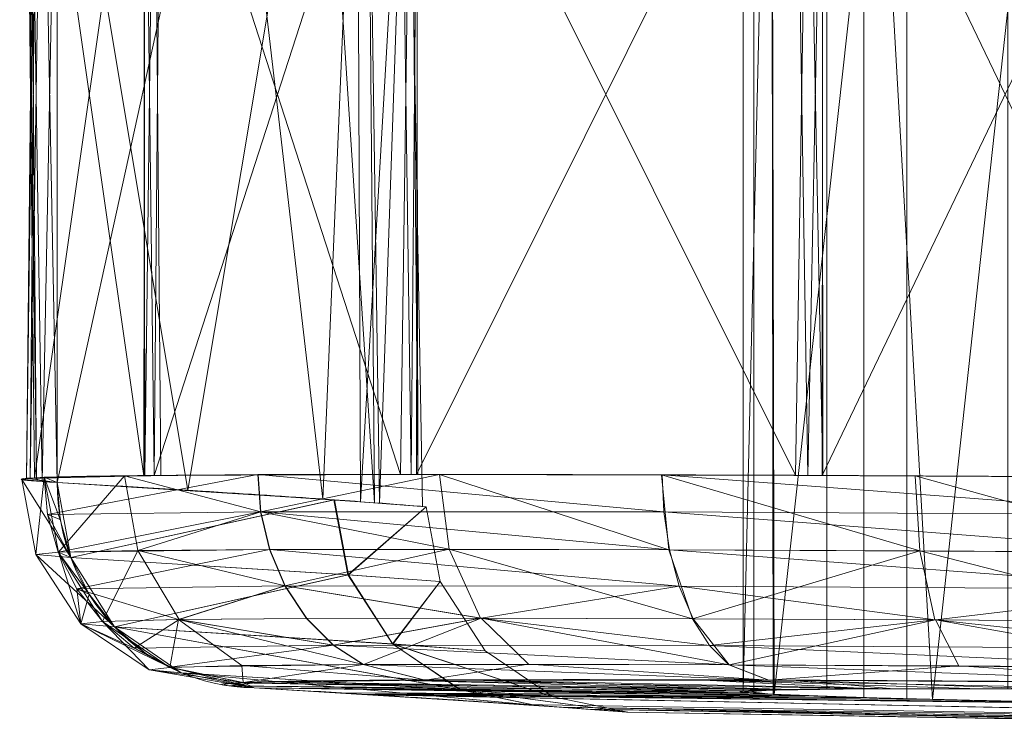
# Model space of a CAD drawing. Header units: millimetres. Extents: x -71 to 71, y -145 to 145.
# Tile 251 of 256: x -71 to -57, y 124 to 135. Entities that reach past the tile are written whole.
import ezdxf

# ---------------------------------------------------------------- set-up
doc = ezdxf.new("R2010")
doc.units = ezdxf.units.MM
doc.layers.add('1', color=7, linetype='CONTINUOUS')

msp = doc.modelspace()

# ---------------------------------------------------------------- linework, layer by layer
at = {"layer": '1', "color": 163, "linetype": 'Continuous', "lineweight": 13}
for p, q in [((-70.739, 127.83, 46.708), (-70.739, 139.17, 46.708)), ((-70.739, 127.83, -46.708), (-70.739, 139.17, -46.708))]:
    msp.add_line(p, q, dxfattribs=at)
at = {"layer": '1', "color": 163, "linetype": 'Continuous', "lineweight": 13, "extrusion": (-0.227826, 0.012994, -0.973615)}
msp.add_arc((-123.761, 62.194, 63.253), 3, 357.4892, 86.8216, dxfattribs=at)
at = {"layer": '1', "color": 163, "linetype": 'Continuous', "lineweight": 13, "extrusion": (0.227826, -0.012994, -0.973615)}
msp.add_arc((123.761, -62.194, -63.253), 3, 177.4892, 266.8216, dxfattribs=at)
at = {"layer": '1', "color": 163, "linetype": 'Continuous', "lineweight": 13}
for points in [[(-54.195, 127.9, -71.05), (-55.515, 127.91, -70.854), (-58.128, 127.926, -70.196), (-61.799, 127.942, -68.429), (-65.064, 127.947, -65.937), (-67.774, 127.943, -62.807), (-69.8, 127.93, -59.159), (-71.037, 127.907, -55.139), (-71.412, 127.874, -50.918), (-71.063, 127.846, -48.092), (-70.739, 127.83, -46.708)], [(-70.739, 127.83, 46.708), (-71.063, 127.846, 48.092), (-71.412, 127.874, 50.918), (-71.037, 127.907, 55.139), (-69.8, 127.93, 59.159), (-67.774, 127.943, 62.807), (-65.064, 127.947, 65.937), (-61.799, 127.942, 68.429), (-58.128, 127.926, 70.196), (-55.515, 127.91, 70.854), (-54.195, 127.9, 71.05)], [(-70.739, 127.83, -46.708), (-69.845, 127.778, -42.885), (-68.275, 127.683, -35.187), (-66.587, 127.571, -23.523), (-65.573, 127.494, -11.781), (-65.234, 127.464, 0), (-65.573, 127.494, 11.781), (-66.587, 127.571, 23.523), (-68.275, 127.683, 35.187), (-69.845, 127.778, 42.885), (-70.739, 127.83, 46.708)]]:
    msp.add_open_spline(points, degree=3, dxfattribs=at)
for points, knots in [([(-67.861, 124.83, -47.422), (-67.994, 124.838, -47.993), (-68.208, 124.853, -49.148), (-68.404, 124.88, -51.489), (-68.184, 124.908, -54.431), (-67.33, 124.928, -57.255), (-66.307, 124.939, -59.369), (-65.387, 124.945, -60.872), (-64.328, 124.948, -62.28), (-62.735, 124.95, -64.006), (-60.42, 124.945, -65.834), (-57.767, 124.931, -67.125), (-55.52, 124.915, -67.809), (-54.368, 124.906, -68.037), (-53.788, 124.9, -68.123)], [0, 0, 0, 0, 0.0625, 0.125, 0.25, 0.375, 0.4375, 0.5, 0.5625, 0.625, 0.75, 0.875, 0.9375, 1, 1, 1, 1]), ([(-53.788, 124.9, 68.123), (-54.367, 124.906, 68.037), (-55.519, 124.915, 67.809), (-57.764, 124.931, 67.126), (-60.415, 124.945, 65.837), (-62.728, 124.95, 64.011), (-64.122, 124.948, 62.502), (-64.852, 124.946, 61.584), (-65.364, 124.944, 60.869), (-65.84, 124.942, 60.13), (-66.421, 124.937, 59.111), (-67.295, 124.927, 57.252), (-68.116, 124.907, 54.424), (-68.37, 124.879, 51.489), (-68.201, 124.853, 49.148), (-67.994, 124.838, 47.993), (-67.861, 124.83, 47.422)], [0, 0, 0, 0, 0.0625, 0.125, 0.25, 0.375, 0.4375, 0.46875, 0.5, 0.53125, 0.5625, 0.625, 0.75, 0.875, 0.9375, 1, 1, 1, 1]), ([(-67.861, 124.83, 47.422), (-66.954, 124.779, 43.54), (-65.759, 124.706, 37.678), (-64.504, 124.625, 29.803), (-63.735, 124.572, 23.873), (-63.136, 124.53, 17.922), (-62.782, 124.503, 12.95), (-62.582, 124.489, 8.968), (-62.439, 124.478, 4.984), (-62.373, 124.472, 0.001), (-62.44, 124.478, -4.983), (-62.586, 124.489, -8.967), (-62.788, 124.504, -12.949), (-63.144, 124.53, -17.92), (-63.744, 124.572, -23.871), (-64.512, 124.625, -29.802), (-65.762, 124.706, -37.678), (-66.954, 124.779, -43.54), (-67.861, 124.83, -47.422)], [0, 0, 0, 0, 0.125, 0.1875, 0.25, 0.3125, 0.375, 0.40625, 0.4375, 0.5, 0.5625, 0.59375, 0.625, 0.6875, 0.75, 0.8125, 0.875, 1, 1, 1, 1]), ([(-60.263, 124.733, -48.218), (-60.465, 124.742, -48.813), (-60.604, 124.75, -49.417), (-60.725, 124.762, -50.338), (-60.75, 124.766, -50.647), (-60.77, 124.773, -51.27), (-60.765, 124.777, -51.585), (-60.703, 124.786, -52.517), (-60.602, 124.792, -53.127), (-60.28, 124.802, -54.327), (-60.057, 124.806, -54.919), (-59.507, 124.812, -56.03), (-59.18, 124.814, -56.556), (-58.61, 124.816, -57.299), (-58.406, 124.816, -57.539), (-57.98, 124.817, -57.992), (-57.535, 124.817, -58.423), (-57.05, 124.816, -58.808), (-56.544, 124.814, -59.17), (-56.28, 124.813, -59.34), (-55.468, 124.809, -59.808), (-54.903, 124.806, -60.063), (-54.023, 124.799, -60.361), (-53.724, 124.797, -60.447), (-53.114, 124.792, -60.589), (-52.806, 124.789, -60.645), (-51.882, 124.78, -60.766), (-51.264, 124.773, -60.786), (-50.332, 124.762, -60.724), (-50.019, 124.758, -60.688), (-49.404, 124.75, -60.586), (-49.1, 124.746, -60.52), (-48.203, 124.733, -60.28), (-47.623, 124.723, -60.062), (-46.499, 124.704, -59.507), (-45.971, 124.693, -59.178), (-45.235, 124.678, -58.612), (-44.998, 124.672, -58.412), (-44.544, 124.662, -57.986), (-44.325, 124.656, -57.759), (-43.709, 124.64, -57.056), (-43.349, 124.629, -56.553), (-42.728, 124.608, -55.479), (-42.467, 124.597, -54.902), (-42.069, 124.577, -53.728), (-41.928, 124.567, -53.125), (-41.806, 124.553, -52.197), (-41.78, 124.548, -51.883), (-41.76, 124.54, -51.261), (-41.771, 124.531, -50.642), (-41.841, 124.524, -50.027), (-41.942, 124.517, -49.414), (-42.008, 124.513, -49.107), (-42.251, 124.504, -48.2), (-42.47, 124.499, -47.621), (-42.881, 124.493, -46.787), (-43.032, 124.491, -46.516), (-43.362, 124.489, -45.985), (-43.541, 124.488, -45.726), (-44.108, 124.485, -44.987), (-44.531, 124.485, -44.535), (-45.233, 124.486, -43.92), (-45.479, 124.487, -43.724), (-45.987, 124.489, -43.36), (-46.248, 124.49, -43.192), (-47.052, 124.495, -42.728), (-47.617, 124.499, -42.472), (-48.803, 124.51, -42.069), (-49.41, 124.516, -41.928), (-50.33, 124.527, -41.806), (-50.639, 124.531, -41.781), (-51.261, 124.54, -41.76), (-51.576, 124.544, -41.765), (-52.51, 124.557, -41.826), (-53.12, 124.567, -41.927), (-54.319, 124.587, -42.248), (-54.911, 124.597, -42.471), (-56.023, 124.618, -43.019), (-56.549, 124.629, -43.346), (-57.292, 124.645, -43.915), (-57.532, 124.651, -44.118), (-57.986, 124.662, -44.544), (-58.202, 124.667, -44.767), (-58.814, 124.683, -45.464), (-59.177, 124.693, -45.97), (-59.805, 124.714, -47.055), (-60.062, 124.723, -47.624), (-60.263, 124.733, -48.218)], [0, 0, 0, 0, 0.03125, 0.03125, 0.046875, 0.046875, 0.0625, 0.0625, 0.09375, 0.09375, 0.125, 0.125, 0.15625, 0.15625, 0.171875, 0.171875, 0.1875, 0.203125, 0.203125, 0.21875, 0.21875, 0.25, 0.25, 0.265625, 0.265625, 0.28125, 0.28125, 0.3125, 0.3125, 0.328125, 0.328125, 0.34375, 0.34375, 0.375, 0.375, 0.40625, 0.40625, 0.421875, 0.421875, 0.4375, 0.4375, 0.46875, 0.46875, 0.5, 0.5, 0.53125, 0.53125, 0.546875, 0.546875, 0.5625, 0.578125, 0.578125, 0.59375, 0.59375, 0.625, 0.625, 0.640625, 0.640625, 0.65625, 0.65625, 0.6875, 0.6875, 0.703125, 0.703125, 0.71875, 0.71875, 0.75, 0.75, 0.78125, 0.78125, 0.796875, 0.796875, 0.8125, 0.8125, 0.84375, 0.84375, 0.875, 0.875, 0.90625, 0.90625, 0.921875, 0.921875, 0.9375, 0.9375, 0.96875, 0.96875, 1, 1, 1, 1]), ([(-57.947, 124.661, 44.512), (-57.501, 124.65, 44.071), (-57.019, 124.639, 43.68), (-56.244, 124.623, 43.169), (-55.977, 124.618, 43.01), (-55.426, 124.607, 42.719), (-55.14, 124.602, 42.586), (-54.275, 124.586, 42.233), (-53.682, 124.576, 42.057), (-52.464, 124.556, 41.821), (-51.834, 124.547, 41.762), (-50.594, 124.531, 41.769), (-49.978, 124.523, 41.832), (-49.06, 124.513, 42.019), (-48.756, 124.51, 42.097), (-48.161, 124.504, 42.281), (-47.579, 124.499, 42.493), (-47.021, 124.495, 42.761), (-46.474, 124.491, 43.056), (-46.205, 124.49, 43.219), (-45.428, 124.486, 43.744), (-44.952, 124.485, 44.14), (-44.298, 124.485, 44.8), (-44.09, 124.485, 45.031), (-43.695, 124.487, 45.517), (-43.51, 124.488, 45.77), (-42.996, 124.491, 46.548), (-42.707, 124.495, 47.095), (-42.354, 124.502, 47.959), (-42.249, 124.505, 48.256), (-42.071, 124.511, 48.854), (-41.997, 124.514, 49.156), (-41.821, 124.524, 50.067), (-41.762, 124.532, 50.684), (-41.768, 124.549, 51.938), (-41.833, 124.558, 52.557), (-42.019, 124.572, 53.466), (-42.095, 124.577, 53.767), (-42.279, 124.587, 54.362), (-42.386, 124.593, 54.658), (-42.748, 124.608, 55.52), (-43.043, 124.619, 56.064), (-43.737, 124.641, 57.093), (-44.141, 124.652, 57.58), (-45.022, 124.673, 58.452), (-45.502, 124.684, 58.843), (-46.282, 124.699, 59.36), (-46.553, 124.704, 59.52), (-47.103, 124.714, 59.811), (-47.665, 124.724, 60.073), (-48.249, 124.733, 60.279), (-48.844, 124.742, 60.457), (-49.149, 124.746, 60.532), (-50.07, 124.759, 60.711), (-50.687, 124.767, 60.768), (-51.616, 124.777, 60.764), (-51.926, 124.78, 60.747), (-52.548, 124.787, 60.683), (-52.859, 124.79, 60.636), (-53.772, 124.798, 60.45), (-54.364, 124.802, 60.267), (-55.224, 124.808, 59.907), (-55.508, 124.809, 59.771), (-56.057, 124.812, 59.474), (-56.323, 124.813, 59.313), (-57.093, 124.816, 58.793), (-57.571, 124.817, 58.399), (-58.453, 124.817, 57.509), (-58.845, 124.816, 57.025), (-59.358, 124.813, 56.251), (-59.516, 124.812, 55.984), (-59.807, 124.809, 55.434), (-59.941, 124.807, 55.149), (-60.295, 124.802, 54.283), (-60.472, 124.797, 53.69), (-60.709, 124.786, 52.472), (-60.768, 124.78, 51.842), (-60.762, 124.766, 50.602), (-60.699, 124.758, 49.986), (-60.513, 124.745, 49.069), (-60.435, 124.741, 48.764), (-60.252, 124.732, 48.169), (-60.146, 124.727, 47.877), (-59.787, 124.713, 47.021), (-59.492, 124.703, 46.473), (-58.791, 124.682, 45.434), (-58.393, 124.672, 44.953), (-57.947, 124.661, 44.512)], [0, 0, 0, 0, 0.03125, 0.03125, 0.046875, 0.046875, 0.0625, 0.0625, 0.09375, 0.09375, 0.125, 0.125, 0.15625, 0.15625, 0.171875, 0.171875, 0.1875, 0.203125, 0.203125, 0.21875, 0.21875, 0.25, 0.25, 0.265625, 0.265625, 0.28125, 0.28125, 0.3125, 0.3125, 0.328125, 0.328125, 0.34375, 0.34375, 0.375, 0.375, 0.40625, 0.40625, 0.421875, 0.421875, 0.4375, 0.4375, 0.46875, 0.46875, 0.5, 0.5, 0.53125, 0.53125, 0.546875, 0.546875, 0.5625, 0.578125, 0.578125, 0.59375, 0.59375, 0.625, 0.625, 0.640625, 0.640625, 0.65625, 0.65625, 0.6875, 0.6875, 0.703125, 0.703125, 0.71875, 0.71875, 0.75, 0.75, 0.78125, 0.78125, 0.796875, 0.796875, 0.8125, 0.8125, 0.84375, 0.84375, 0.875, 0.875, 0.90625, 0.90625, 0.921875, 0.921875, 0.9375, 0.9375, 0.96875, 0.96875, 1, 1, 1, 1])]:
    msp.add_open_spline(points, degree=3, knots=knots, dxfattribs=at)
for points in [[(-60.558, 142.252, 49.29), (-60.558, 124.748, 49.29), (-58.951, 124.687, 45.681), (-58.951, 142.313, 45.681)], [(-60.263, 124.733, -48.218), (-60.3, 142.266, -48.33), (-58.325, 142.33, -44.909)], [(-58.325, 142.33, -44.909), (-58.325, 124.67, -44.909), (-60.263, 124.733, -48.218)], [(-56.015, 142.382, 43.038), (-58.951, 142.313, 45.681), (-57.947, 124.661, 44.512)], [(-58.951, 142.313, 45.681), (-58.951, 124.687, 45.681), (-57.947, 124.661, 44.512)], [(-55.129, 142.399, -42.587), (-55.129, 124.601, -42.587), (-58.325, 124.67, -44.909), (-58.325, 142.33, -44.909)], [(-57.947, 124.661, 44.512), (-56.015, 124.618, 43.038), (-56.015, 142.382, 43.038)], [(-60.3, 142.266, -48.33), (-60.276, 124.734, -48.332), (-60.713, 124.784, -52.258)], [(-60.713, 124.784, -52.258), (-60.713, 142.216, -52.258), (-60.3, 142.266, -48.33)], [(-60.713, 142.216, -52.258), (-60.713, 124.784, -52.258), (-59.492, 124.812, -56.015), (-59.492, 142.188, -56.015)], [(-60.558, 142.207, 53.24), (-60.558, 124.793, 53.24), (-60.558, 124.748, 49.29), (-60.558, 142.252, 49.29)], [(-58.951, 142.185, 56.849), (-58.951, 124.815, 56.849), (-60.558, 124.793, 53.24), (-60.558, 142.207, 53.24)], [(-60.263, 124.733, -48.218), (-60.276, 124.734, -48.332), (-60.3, 142.266, -48.33)], [(-59.492, 142.188, -56.015), (-59.492, 124.812, -56.015), (-56.849, 124.815, -58.951), (-56.849, 142.185, -58.951)], [(-56.015, 142.188, 59.492), (-56.015, 124.812, 59.492), (-58.951, 124.815, 56.849), (-58.951, 142.185, 56.849)], [(-66.356, 139.454, -17.227), (-68.214, 139.324, -34.166), (-66.859, 127.588, -24.849)], [(-66.878, 139.413, 25.009), (-66.204, 139.462, 17.246), (-66.103, 127.533, 17.254)], [(-66.859, 127.588, -24.849), (-66.307, 127.546, -17.241), (-66.356, 139.454, -17.227)], [(-65.614, 139.506, -10.461), (-66.356, 139.454, -17.227), (-66.307, 127.546, -17.241)], [(-66.307, 127.546, -17.241), (-65.402, 127.479, -4.763), (-65.614, 139.506, -10.461)], [(-66.204, 139.462, 17.246), (-65.614, 139.506, 10.461), (-66.027, 127.528, 16.686)], [(-66.027, 127.528, 16.686), (-66.103, 127.533, 17.254), (-66.204, 139.462, 17.246)], [(-65.402, 127.479, -4.763), (-66.027, 127.528, 16.686), (-65.614, 139.506, 10.461)], [(-65.614, 139.506, 10.461), (-65.614, 139.506, -10.461), (-65.402, 127.479, -4.763)], [(-68.829, 127.716, 37.62), (-70.739, 139.17, 46.708), (-66.878, 139.413, 25.009)], [(-70.739, 127.83, -46.708), (-66.859, 127.588, -24.849), (-68.214, 139.324, -34.166)], [(-68.214, 139.324, -34.166), (-70.739, 139.17, -46.708), (-70.739, 127.83, -46.708)], [(-66.878, 139.413, 25.009), (-66.103, 127.533, 17.254), (-68.829, 127.716, 37.62)], [(-70.959, 127.842, -47.78), (-70.739, 139.17, -46.708), (-71.136, 139.117, -52.297)], [(-71.136, 127.883, 52.297), (-71.04, 139.118, 52.294), (-70.959, 139.158, 47.78)], [(-70.959, 139.158, 47.78), (-70.739, 127.83, 46.708), (-71.136, 127.883, 52.297)], [(-70.959, 127.842, -47.78), (-70.739, 127.83, -46.708), (-70.739, 139.17, -46.708)], [(-70.959, 139.158, 47.78), (-70.739, 139.17, 46.708), (-70.739, 127.83, 46.708)], [(-68.829, 127.716, 37.62), (-70.739, 127.83, 46.708), (-70.739, 139.17, 46.708)], [(-71.04, 139.118, 52.294), (-71.136, 127.883, 52.297), (-71.188, 127.89, 53.024)], [(-71.072, 139.102, 54.041), (-71.04, 139.118, 52.294), (-71.188, 127.89, 53.024)], [(-71.04, 127.882, -52.294), (-71.136, 139.117, -52.297), (-71.188, 139.11, -53.024)], [(-71.072, 127.898, -54.041), (-71.188, 139.11, -53.024), (-69.474, 139.072, -59.305)], [(-71.072, 127.898, -54.041), (-71.04, 127.882, -52.294), (-71.188, 139.11, -53.024)], [(-71.072, 139.102, 54.041), (-71.188, 127.89, 53.024), (-69.474, 127.928, 59.305)], [(-71.136, 139.117, -52.297), (-71.04, 127.882, -52.294), (-70.959, 127.842, -47.78)], [(-69.474, 127.928, 59.305), (-69.46, 139.072, 59.297), (-71.072, 139.102, 54.041)], [(-69.474, 139.072, -59.305), (-69.46, 127.928, -59.297), (-71.072, 127.898, -54.041)], [(-69.46, 127.928, -59.297), (-69.474, 139.072, -59.305), (-69.321, 139.068, -59.868)], [(-69.46, 139.072, 59.297), (-69.474, 127.928, 59.305), (-69.321, 127.932, 59.868)], [(-69.321, 127.932, 59.868), (-69.223, 139.067, 60.069), (-69.46, 139.072, 59.297)], [(-69.321, 139.068, -59.868), (-69.223, 127.933, -60.069), (-69.46, 127.928, -59.297)], [(-69.321, 139.068, -59.868), (-65.567, 139.054, -65.246), (-65.72, 127.946, -65.087)], [(-65.72, 127.946, -65.087), (-69.223, 127.933, -60.069), (-69.321, 139.068, -59.868)], [(-65.72, 139.054, 65.087), (-69.223, 139.067, 60.069), (-69.321, 127.932, 59.868)], [(-69.321, 127.932, 59.868), (-65.567, 127.946, 65.246), (-65.72, 139.054, 65.087)], [(-65.567, 127.946, 65.246), (-65.468, 139.055, 65.271), (-65.72, 139.054, 65.087)], [(-65.567, 139.054, -65.246), (-65.468, 127.945, -65.271), (-65.72, 127.946, -65.087)], [(-65.567, 139.054, -65.246), (-65.49, 139.055, -65.301), (-65.468, 127.945, -65.271)], [(-65.567, 127.946, 65.246), (-65.49, 127.945, 65.301), (-65.468, 139.055, 65.271)], [(-65.49, 139.055, -65.301), (-59.768, 139.067, -69.368), (-59.95, 127.934, -69.281)], [(-65.49, 127.945, 65.301), (-59.768, 127.933, 69.368), (-59.95, 139.066, 69.281)], [(-59.95, 139.066, 69.281), (-65.468, 139.055, 65.271), (-65.49, 127.945, 65.301)], [(-59.95, 127.934, -69.281), (-65.468, 127.945, -65.271), (-65.49, 139.055, -65.301)], [(-59.551, 139.069, 69.404), (-59.95, 139.066, 69.281), (-59.768, 127.933, 69.368)], [(-59.551, 127.931, -69.404), (-59.95, 127.934, -69.281), (-59.768, 139.067, -69.368)], [(-59.768, 127.933, 69.368), (-59.56, 127.932, 69.431), (-59.551, 139.069, 69.404)], [(-59.768, 139.067, -69.368), (-59.56, 139.068, -69.431), (-59.551, 127.931, -69.404)], [(-59.56, 139.068, -69.431), (-54.195, 139.1, -71.05), (-54.195, 127.9, -71.05)], [(-54.195, 139.1, 71.05), (-59.551, 139.069, 69.404), (-59.56, 127.932, 69.431)], [(-59.56, 127.932, 69.431), (-54.195, 127.9, 71.05), (-54.195, 139.1, 71.05)], [(-54.195, 127.9, -71.05), (-59.551, 127.931, -69.404), (-59.56, 139.068, -69.431)], [(-70.879, 127.364, -54.914), (-70.929, 127.905, -54.919), (-67.808, 127.944, -62.505)], [(-69.755, 127.929, 58.882), (-70.927, 127.905, 54.928), (-70.722, 126.811, 54.899)], [(-67.808, 127.944, -62.505), (-67.767, 127.403, -62.478), (-70.879, 127.364, -54.914)], [(-70.722, 126.811, 54.899), (-69.562, 126.835, 58.809), (-69.755, 127.929, 58.882)], [(-67.763, 127.403, 62.485), (-67.804, 127.944, 62.511), (-69.755, 127.929, 58.882)], [(-67.763, 127.403, 62.485), (-69.755, 127.929, 58.882), (-69.562, 126.835, 58.809)], [(-67.767, 127.403, -62.478), (-67.808, 127.944, -62.505), (-65.152, 127.948, -65.654)], [(-67.804, 127.944, 62.511), (-67.763, 127.403, 62.485), (-61.874, 127.401, 68.162)], [(-61.874, 127.401, 68.162), (-61.899, 127.942, 68.204), (-67.804, 127.944, 62.511)], [(-67.767, 127.403, -62.478), (-65.152, 127.948, -65.654), (-65.009, 126.854, -65.506)], [(-65.152, 127.948, -65.654), (-61.907, 127.942, -68.199), (-61.8, 126.848, -68.022)], [(-61.8, 126.848, -68.022), (-65.009, 126.854, -65.506), (-65.152, 127.948, -65.654)], [(-61.907, 127.942, -68.199), (-58.199, 127.926, -70.021), (-58.134, 126.832, -69.825)], [(-58.134, 126.832, -69.825), (-61.8, 126.848, -68.022), (-61.907, 127.942, -68.199)], [(-61.899, 127.942, 68.204), (-61.874, 127.401, 68.162), (-54.192, 127.359, 71)], [(-54.192, 127.359, 71), (-54.195, 127.9, 71.05), (-61.899, 127.942, 68.204)], [(-58.199, 127.926, -70.021), (-54.195, 127.9, -71.05), (-54.174, 126.805, -70.843)], [(-54.174, 126.805, -70.843), (-58.134, 126.832, -69.825), (-58.199, 127.926, -70.021)], [(-70.927, 127.905, 54.928), (-71.257, 127.872, 50.81), (-71.05, 126.776, 50.827)], [(-71.257, 127.872, 50.81), (-70.739, 127.83, 46.708), (-70.54, 126.733, 46.77)], [(-70.54, 126.733, 46.77), (-71.05, 126.776, 50.827), (-71.257, 127.872, 50.81)], [(-71.05, 126.776, 50.827), (-70.722, 126.811, 54.899), (-70.927, 127.905, 54.928)], [(-70.929, 127.905, -54.919), (-70.879, 127.364, -54.914), (-70.693, 127.288, -46.726)], [(-70.693, 127.288, -46.726), (-70.739, 127.83, -46.708), (-70.929, 127.905, -54.919)], [(-70.54, 126.733, 46.77), (-70.739, 127.83, 46.708), (-66.696, 127.574, 23.516)], [(-66.688, 127.574, -23.366), (-70.739, 127.83, -46.708), (-70.54, 126.733, -46.77)], [(-70.54, 126.733, -46.77), (-66.484, 126.479, -23.397), (-66.688, 127.574, -23.366)], [(-66.696, 127.574, 23.516), (-66.491, 126.479, 23.547), (-70.54, 126.733, 46.77)], [(-66.491, 126.479, 23.547), (-66.696, 127.574, 23.516), (-65.347, 127.474, 0.156)], [(-65.347, 127.474, 0.156), (-66.688, 127.574, -23.366), (-66.484, 126.479, -23.397)], [(-70.724, 126.81, -54.89), (-70.879, 127.364, -54.914), (-67.767, 127.403, -62.478)], [(-70.879, 127.364, -54.914), (-70.724, 126.81, -54.89), (-70.54, 126.733, -46.77)], [(-70.54, 126.733, -46.77), (-70.693, 127.288, -46.726), (-70.879, 127.364, -54.914)], [(-67.767, 127.403, -62.478), (-67.636, 126.85, -62.391), (-70.724, 126.81, -54.89)], [(-69.562, 126.835, 58.809), (-67.632, 126.85, 62.397), (-67.763, 127.403, 62.485)], [(-65.009, 126.854, -65.506), (-67.636, 126.85, -62.391), (-67.767, 127.403, -62.478)], [(-67.763, 127.403, 62.485), (-67.632, 126.85, 62.397), (-61.792, 126.848, 68.027)], [(-61.792, 126.848, 68.027), (-61.874, 127.401, 68.162), (-67.763, 127.403, 62.485)], [(-65.347, 127.474, 0.156), (-65.141, 126.381, 0.156), (-66.491, 126.479, 23.547)], [(-66.484, 126.479, -23.397), (-65.141, 126.381, 0.156), (-65.347, 127.474, 0.156)], [(-61.874, 127.401, 68.162), (-61.792, 126.848, 68.027), (-54.174, 126.805, 70.843)], [(-54.174, 126.805, 70.843), (-54.192, 127.359, 71), (-61.874, 127.401, 68.162)], [(-70.722, 126.811, 54.899), (-71.05, 126.776, 50.827), (-70.394, 125.765, 50.852)], [(-71.05, 126.776, 50.827), (-70.54, 126.733, 46.77), (-69.902, 125.721, 46.932)], [(-69.902, 125.721, 46.932), (-70.394, 125.765, 50.852), (-71.05, 126.776, 50.827)], [(-70.454, 126.277, -54.844), (-70.724, 126.81, -54.89), (-67.636, 126.85, -62.391)], [(-70.724, 126.81, -54.89), (-70.454, 126.277, -54.844), (-70.274, 126.199, -46.839)], [(-70.274, 126.199, -46.839), (-70.54, 126.733, -46.77), (-70.724, 126.81, -54.89)], [(-69.562, 126.835, 58.809), (-70.722, 126.811, 54.899), (-70.076, 125.801, 54.787)], [(-70.394, 125.765, 50.852), (-70.076, 125.801, 54.787), (-70.722, 126.811, 54.899)], [(-67.636, 126.85, -62.391), (-67.41, 126.318, -62.239), (-70.454, 126.277, -54.844)], [(-70.076, 125.801, 54.787), (-68.955, 125.826, 58.565), (-69.562, 126.835, 58.809)], [(-67.406, 126.318, 62.245), (-67.632, 126.85, 62.397), (-69.562, 126.835, 58.809)], [(-67.406, 126.318, 62.245), (-69.562, 126.835, 58.809), (-68.955, 125.826, 58.565)], [(-67.41, 126.318, -62.239), (-67.636, 126.85, -62.391), (-65.009, 126.854, -65.506)], [(-67.632, 126.85, 62.397), (-67.406, 126.318, 62.245), (-61.649, 126.316, 67.796)], [(-61.649, 126.316, 67.796), (-61.792, 126.848, 68.027), (-67.632, 126.85, 62.397)], [(-67.41, 126.318, -62.239), (-65.009, 126.854, -65.506), (-64.555, 125.845, -65.035)], [(-65.009, 126.854, -65.506), (-61.8, 126.848, -68.022), (-61.455, 125.839, -67.467)], [(-61.455, 125.839, -67.467), (-64.555, 125.845, -65.035), (-65.009, 126.854, -65.506)], [(-61.455, 125.839, -67.467), (-61.8, 126.848, -68.022), (-58.134, 126.832, -69.825)], [(-61.792, 126.848, 68.027), (-61.649, 126.316, 67.796), (-54.138, 126.272, 70.572)], [(-54.138, 126.272, 70.572), (-54.174, 126.805, 70.843), (-61.792, 126.848, 68.027)], [(-58.134, 126.832, -69.825), (-57.912, 125.822, -69.209), (-61.455, 125.839, -67.467)], [(-58.134, 126.832, -69.825), (-54.174, 126.805, -70.843), (-54.086, 125.795, -70.193)], [(-54.086, 125.795, -70.193), (-57.912, 125.822, -69.209), (-58.134, 126.832, -69.825)], [(-69.902, 125.721, 46.932), (-70.54, 126.733, 46.77), (-66.491, 126.479, 23.547)], [(-66.484, 126.479, -23.397), (-70.54, 126.733, -46.77), (-69.902, 125.721, -46.932)], [(-69.902, 125.721, -46.932), (-65.834, 125.469, -23.479), (-66.484, 126.479, -23.397)], [(-66.491, 126.479, 23.547), (-65.841, 125.47, 23.629), (-69.902, 125.721, 46.932)], [(-65.841, 125.47, 23.629), (-66.491, 126.479, 23.547), (-65.141, 126.381, 0.156)], [(-65.141, 126.381, 0.156), (-66.484, 126.479, -23.397), (-65.834, 125.469, -23.479)], [(-65.141, 126.381, 0.156), (-64.487, 125.371, 0.157), (-65.841, 125.47, 23.629)], [(-65.834, 125.469, -23.479), (-64.487, 125.371, 0.157), (-65.141, 126.381, 0.156)], [(-68.964, 125.826, -58.548), (-70.454, 126.277, -54.844), (-67.41, 126.318, -62.239)], [(-70.454, 126.277, -54.844), (-70.078, 125.8, -54.778), (-70.394, 125.765, -50.845)], [(-70.394, 125.765, -50.845), (-70.274, 126.199, -46.839), (-70.454, 126.277, -54.844)], [(-68.964, 125.826, -58.548), (-70.078, 125.8, -54.778), (-70.454, 126.277, -54.844)], [(-70.394, 125.765, -50.845), (-69.902, 125.721, -46.932), (-70.274, 126.199, -46.839)], [(-67.41, 126.318, -62.239), (-67.094, 125.841, -62.026), (-68.964, 125.826, -58.548)], [(-68.955, 125.826, 58.565), (-67.089, 125.841, 62.032), (-67.406, 126.318, 62.245)], [(-64.555, 125.845, -65.035), (-67.094, 125.841, -62.026), (-67.41, 126.318, -62.239)], [(-67.406, 126.318, 62.245), (-67.089, 125.841, 62.032), (-64.543, 125.845, 65.05)], [(-64.543, 125.845, 65.05), (-61.649, 126.316, 67.796), (-67.406, 126.318, 62.245)], [(-64.543, 125.845, 65.05), (-61.447, 125.839, 67.472), (-61.649, 126.316, 67.796)], [(-61.649, 126.316, 67.796), (-61.447, 125.839, 67.472), (-57.906, 125.822, 69.213)], [(-57.906, 125.822, 69.213), (-54.138, 126.272, 70.572), (-61.649, 126.316, 67.796)], [(-57.906, 125.822, 69.213), (-54.086, 125.795, 70.193), (-54.138, 126.272, 70.572)], [(-69.612, 125.411, 54.704), (-70.076, 125.801, 54.787), (-70.394, 125.765, 50.852)], [(-69.393, 125.095, -50.875), (-70.394, 125.765, -50.845), (-70.078, 125.8, -54.778)], [(-70.394, 125.765, -50.845), (-69.393, 125.095, -50.875), (-68.926, 125.051, -47.17)], [(-68.926, 125.051, -47.17), (-69.902, 125.721, -46.932), (-70.394, 125.765, -50.845)], [(-70.394, 125.765, 50.852), (-69.442, 125.332, 47.045), (-69.612, 125.411, 54.704)], [(-70.394, 125.765, 50.852), (-69.902, 125.721, 46.932), (-69.442, 125.332, 47.045)], [(-69.094, 125.129, -54.601), (-70.078, 125.8, -54.778), (-68.964, 125.826, -58.548)], [(-70.078, 125.8, -54.778), (-69.094, 125.129, -54.601), (-69.393, 125.095, -50.875)], [(-68.955, 125.826, 58.565), (-70.076, 125.801, 54.787), (-69.612, 125.411, 54.704)], [(-68.955, 125.826, 58.565), (-69.612, 125.411, 54.704), (-66.7, 125.451, 61.768)], [(-68.964, 125.826, -58.548), (-68.039, 125.155, -58.172), (-69.094, 125.129, -54.601)], [(-68.964, 125.826, -58.548), (-67.094, 125.841, -62.026), (-66.704, 125.451, -61.762)], [(-68.964, 125.826, -58.548), (-66.704, 125.451, -61.762), (-66.267, 125.17, -61.466)], [(-66.267, 125.17, -61.466), (-68.039, 125.155, -58.172), (-68.964, 125.826, -58.548)], [(-66.7, 125.451, 61.768), (-67.089, 125.841, 62.032), (-68.955, 125.826, 58.565)], [(-66.704, 125.451, -61.762), (-67.094, 125.841, -62.026), (-64.555, 125.845, -65.035)], [(-64.543, 125.845, 65.05), (-67.089, 125.841, 62.032), (-66.7, 125.451, 61.768)], [(-61.206, 125.449, -67.068), (-66.704, 125.451, -61.762), (-64.555, 125.845, -65.035)], [(-64.543, 125.845, 65.05), (-66.7, 125.451, 61.768), (-66.263, 125.17, 61.472)], [(-66.263, 125.17, 61.472), (-63.851, 125.174, 64.332), (-64.543, 125.845, 65.05)], [(-64.555, 125.845, -65.035), (-61.455, 125.839, -67.467), (-61.206, 125.449, -67.068)], [(-64.543, 125.845, 65.05), (-63.851, 125.174, 64.332), (-60.918, 125.168, 66.625)], [(-60.918, 125.168, 66.625), (-61.447, 125.839, 67.472), (-64.543, 125.845, 65.05)], [(-61.206, 125.449, -67.068), (-61.455, 125.839, -67.467), (-57.912, 125.822, -69.209)], [(-57.906, 125.822, 69.213), (-61.447, 125.839, 67.472), (-60.918, 125.168, 66.625)], [(-57.912, 125.822, -69.209), (-54.021, 125.405, -69.727), (-61.206, 125.449, -67.068)], [(-60.918, 125.168, 66.625), (-57.564, 125.151, 68.274), (-57.906, 125.822, 69.213)], [(-57.912, 125.822, -69.209), (-54.086, 125.795, -70.193), (-54.021, 125.405, -69.727)], [(-57.906, 125.822, 69.213), (-57.564, 125.151, 68.274), (-53.946, 125.124, 69.203)], [(-53.946, 125.124, 69.203), (-54.086, 125.795, 70.193), (-57.906, 125.822, 69.213)], [(-64.841, 124.798, -23.598), (-65.834, 125.469, -23.479), (-69.902, 125.721, -46.932)], [(-64.849, 124.799, 23.75), (-68.926, 125.051, 47.17), (-69.902, 125.721, 46.932)], [(-69.902, 125.721, 46.932), (-65.841, 125.47, 23.629), (-64.849, 124.799, 23.75)], [(-69.902, 125.721, -46.932), (-68.926, 125.051, -47.17), (-64.841, 124.798, -23.598)], [(-63.489, 124.7, 0.157), (-64.849, 124.799, 23.75), (-65.841, 125.47, 23.629)], [(-65.841, 125.47, 23.629), (-64.487, 125.371, 0.157), (-63.489, 124.7, 0.157)], [(-63.489, 124.7, 0.157), (-64.487, 125.371, 0.157), (-65.834, 125.469, -23.479)], [(-65.834, 125.469, -23.479), (-64.841, 124.798, -23.598), (-63.489, 124.7, 0.157)], [(-66.7, 125.451, 61.768), (-69.612, 125.411, 54.704), (-69.092, 125.13, 54.61)], [(-69.612, 125.411, 54.704), (-69.442, 125.332, 47.045), (-68.926, 125.051, 47.17)], [(-68.926, 125.051, 47.17), (-69.092, 125.13, 54.61), (-69.612, 125.411, 54.704)], [(-69.092, 125.13, 54.61), (-66.263, 125.17, 61.472), (-66.7, 125.451, 61.768)], [(-66.704, 125.451, -61.762), (-61.206, 125.449, -67.068), (-60.926, 125.168, -66.621)], [(-60.926, 125.168, -66.621), (-66.267, 125.17, -61.466), (-66.704, 125.451, -61.762)], [(-61.206, 125.449, -67.068), (-54.021, 125.405, -69.727), (-53.946, 125.124, -69.203)], [(-53.946, 125.124, -69.203), (-60.926, 125.168, -66.621), (-61.206, 125.449, -67.068)], [(-69.393, 125.095, -50.875), (-69.094, 125.129, -54.601), (-68.02, 124.906, -54.403)], [(-68.02, 124.906, -54.403), (-67.861, 124.83, -47.422), (-69.393, 125.095, -50.875)], [(-67.861, 124.83, -47.422), (-68.926, 125.051, -47.17), (-69.393, 125.095, -50.875)], [(-68.02, 124.906, -54.403), (-69.094, 125.129, -54.601), (-68.039, 125.155, -58.172)], [(-66.263, 125.17, 61.472), (-69.092, 125.13, 54.61), (-68.019, 124.906, 54.412)], [(-69.092, 125.13, 54.61), (-68.926, 125.051, 47.17), (-67.861, 124.83, 47.422)], [(-67.861, 124.83, 47.422), (-68.019, 124.906, 54.412), (-69.092, 125.13, 54.61)], [(-63.757, 124.574, -23.726), (-64.841, 124.798, -23.598), (-68.926, 125.051, -47.17)], [(-63.765, 124.575, 23.878), (-67.861, 124.83, 47.422), (-68.926, 125.051, 47.17)], [(-68.926, 125.051, 47.17), (-64.849, 124.799, 23.75), (-63.765, 124.575, 23.878)], [(-68.926, 125.051, -47.17), (-67.861, 124.83, -47.422), (-63.757, 124.574, -23.726)], [(-68.039, 125.155, -58.172), (-66.267, 125.17, -61.466), (-65.365, 124.944, -60.854)], [(-65.365, 124.944, -60.854), (-68.02, 124.906, -54.403), (-68.039, 125.155, -58.172)], [(-68.019, 124.906, 54.412), (-65.362, 124.944, 60.86), (-66.263, 125.17, 61.472)], [(-66.267, 125.17, -61.466), (-60.926, 125.168, -66.621), (-60.346, 124.943, -65.697)], [(-60.346, 124.943, -65.697), (-65.365, 124.944, -60.854), (-66.267, 125.17, -61.466)], [(-63.851, 125.174, 64.332), (-66.263, 125.17, 61.472), (-65.362, 124.944, 60.86)], [(-65.362, 124.944, 60.86), (-60.339, 124.942, 65.702), (-63.851, 125.174, 64.332)], [(-60.339, 124.942, 65.702), (-60.918, 125.168, 66.625), (-63.851, 125.174, 64.332)], [(-60.926, 125.168, -66.621), (-53.946, 125.124, -69.203), (-53.788, 124.9, -68.123)], [(-53.788, 124.9, -68.123), (-60.346, 124.943, -65.697), (-60.926, 125.168, -66.621)], [(-57.564, 125.151, 68.274), (-60.918, 125.168, 66.625), (-60.339, 124.942, 65.702)], [(-60.339, 124.942, 65.702), (-53.788, 124.9, 68.123), (-57.564, 125.151, 68.274)], [(-53.788, 124.9, 68.123), (-53.946, 125.124, 69.203), (-57.564, 125.151, 68.274)], [(-60.711, 124.784, 52.277), (-67.717, 124.916, 55.674), (-68.223, 124.858, 49.619)], [(-60.235, 124.802, -54.396), (-68.126, 124.903, -54.01), (-65.845, 124.942, -60.111)], [(-68.126, 124.903, -54.01), (-60.235, 124.802, -54.396), (-60.73, 124.764, -50.45)], [(-60.73, 124.764, -50.45), (-67.861, 124.83, -47.422), (-68.126, 124.903, -54.01)], [(-64.847, 124.946, 61.577), (-67.717, 124.916, 55.674), (-59.996, 124.806, 55.01)], [(-60.711, 124.784, 52.277), (-59.996, 124.806, 55.01), (-67.717, 124.916, 55.674)], [(-58.817, 124.815, -57.029), (-65.845, 124.942, -60.111), (-61.385, 124.946, -65.022)], [(-65.845, 124.942, -60.111), (-58.817, 124.815, -57.029), (-60.235, 124.802, -54.396)], [(-59.999, 124.942, 65.942), (-64.847, 124.946, 61.577), (-58.508, 124.816, 57.413)], [(-59.996, 124.806, 55.01), (-58.508, 124.816, 57.413), (-64.847, 124.946, 61.577)], [(-61.385, 124.946, -65.022), (-57.251, 124.816, -58.642), (-58.817, 124.815, -57.029)], [(-61.385, 124.946, -65.022), (-56.55, 124.921, -67.387), (-54.308, 124.801, -60.265)], [(-54.308, 124.801, -60.265), (-57.251, 124.816, -58.642), (-61.385, 124.946, -65.022)], [(-56.417, 124.918, 67.2), (-59.999, 124.942, 65.942), (-56.378, 124.813, 59.272)], [(-58.508, 124.816, 57.413), (-56.378, 124.813, 59.272), (-59.999, 124.942, 65.942)], [(-68.223, 124.858, 49.619), (-60.591, 124.751, 49.454), (-60.711, 124.784, 52.277)], [(-68.223, 124.858, 49.619), (-67.861, 124.83, 47.422), (-60.591, 124.751, 49.454)], [(-66.619, 124.758, -41.748), (-67.861, 124.83, -47.422), (-60.263, 124.733, -48.218)], [(-67.861, 124.83, -47.422), (-60.73, 124.764, -50.45), (-60.263, 124.733, -48.218)], [(-67.861, 124.83, 47.422), (-66.354, 124.737, 38.942), (-59.645, 124.709, 46.79)], [(-59.645, 124.709, 46.79), (-60.591, 124.751, 49.454), (-67.861, 124.83, 47.422)], [(-58.762, 124.682, -45.43), (-66.13, 124.726, -38.5), (-66.619, 124.758, -41.748)], [(-60.263, 124.733, -48.218), (-58.762, 124.682, -45.43), (-66.619, 124.758, -41.748)], [(-62.4, 124.475, 0.158), (-63.765, 124.575, 23.878), (-64.849, 124.799, 23.75)], [(-64.849, 124.799, 23.75), (-63.489, 124.7, 0.157), (-62.4, 124.475, 0.158)], [(-62.4, 124.475, 0.158), (-63.489, 124.7, 0.157), (-64.841, 124.798, -23.598)], [(-64.841, 124.798, -23.598), (-63.757, 124.574, -23.726), (-62.4, 124.475, 0.158)], [(-39.6, 124.18, 22.499), (-66.354, 124.737, 38.942), (-63.94, 124.586, 25.352)], [(-66.354, 124.737, 38.942), (-39.403, 124.18, 22.739), (-53.736, 124.577, 42.092)], [(-53.736, 124.577, 42.092), (-55.858, 124.615, 42.949), (-66.354, 124.737, 38.942)], [(-55.858, 124.615, 42.949), (-57.947, 124.661, 44.512), (-66.354, 124.737, 38.942)], [(-57.947, 124.661, 44.512), (-59.645, 124.709, 46.79), (-66.354, 124.737, 38.942)], [(-39.6, 124.18, 22.499), (-39.403, 124.18, 22.739), (-66.354, 124.737, 38.942)], [(-38.719, 124.18, -22.402), (-66.13, 124.726, -38.5), (-56.438, 124.627, -43.297)], [(-66.13, 124.726, -38.5), (-58.762, 124.682, -45.43), (-56.438, 124.627, -43.297)], [(-63.404, 124.548, -20.424), (-66.13, 124.726, -38.5), (-38.719, 124.18, -22.402)], [(-39.6, 124.18, 22.499), (-63.94, 124.586, 25.352), (-62.998, 124.518, 11.344)], [(-63.015, 124.52, -11.332), (-63.404, 124.548, -20.424), (-43.89, 124.181, -12.258)], [(-38.719, 124.18, -22.402), (-43.89, 124.181, -12.258), (-63.404, 124.548, -20.424)], [(-62.416, 124.476, 2.686), (-63.015, 124.52, -11.332), (-44.305, 124.181, -7.861)], [(-43.89, 124.181, -12.258), (-44.305, 124.181, -7.861), (-63.015, 124.52, -11.332)], [(-62.998, 124.518, 11.344), (-62.416, 124.476, 2.686), (-45.448, 124.182, 4.266)], [(-62.998, 124.518, 11.344), (-44.337, 124.182, 7.731), (-39.6, 124.18, 22.499)], [(-45.448, 124.182, 4.266), (-44.337, 124.182, 7.731), (-62.998, 124.518, 11.344)], [(-44.305, 124.181, -7.861), (-45.448, 124.182, 4.266), (-62.416, 124.476, 2.686)]]:
    msp.add_3dface(points, dxfattribs=at)

doc.saveas('drawing.dxf')
